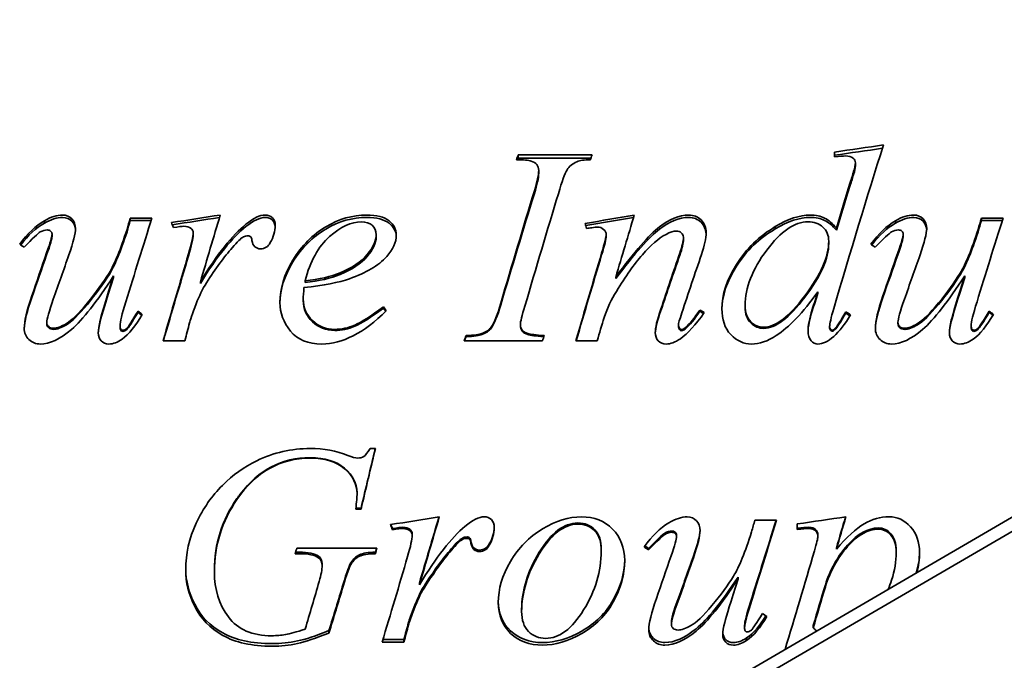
# Model space of a CAD drawing. Header units: millimetres. Extents: x 377 to 883, y 158 to 732.
# Tile 4 of 7: x 458 to 585, y 451 to 534. Entities that reach past the tile are written whole.
import ezdxf

# ---------------------------------------------------------------- set-up
doc = ezdxf.new("R2010")
doc.units = ezdxf.units.MM
doc.header["$LTSCALE"] = 3
doc.layers.add('Krawędzie widoczne(ISO)', color=7, linetype='Continuous', lineweight=35, true_color=0x262659)

msp = doc.modelspace()

# ---------------------------------------------------------------- linework, layer by layer
at = {"layer": 'Krawędzie widoczne(ISO)'}
for p, q in [((696.75, 533.61), (469.56, 401.33)), ((469.56, 399.51), (696.75, 531.78)), ((563.23, 516.47), (563.23, 515.86)), ((522.26, 516.1), (531.82, 516.1)), ((522.26, 515.7), (522.26, 516.1)), ((522.26, 515.7), (531.69, 515.7)), ((565.91, 514.7), (565.91, 515.09)), ((524.92, 513.73), (524.92, 514.1)), ((460.93, 507.27), (460.93, 507.57)), ((472.06, 507.92), (474.85, 507.92)), ((472.06, 507.62), (472.06, 507.92)), ((472.06, 507.62), (474.76, 507.62)), ((571.1, 507.27), (571.1, 507.57)), ((582.23, 507.92), (585.03, 507.92)), ((582.23, 507.62), (582.23, 507.92)), ((582.23, 507.62), (584.93, 507.62)), ((471.63, 506.17), (471.63, 506.46)), ((480.19, 505.76), (480.19, 506.05)), ((555.55, 506.54), (555.55, 506.83)), ((563.46, 506.36), (563.46, 506.65)), ((581.8, 506.17), (581.8, 506.46)), ((461.93, 505.61), (461.93, 505.89)), ((503.88, 505.51), (503.88, 505.79)), ((533.66, 505.53), (533.66, 505.81)), ((543.65, 505.18), (543.65, 505.46)), ((562.46, 504.68), (562.46, 504.95)), ((572.1, 505.61), (572.1, 505.89)), ((469.89, 500.23), (469.89, 500.45)), ((481.13, 499.47), (481.13, 499.67)), ((494.67, 499.6), (494.67, 499.81)), ((534.9, 500.1), (534.9, 500.31)), ((580.06, 500.23), (580.06, 500.45)), ((561.05, 498.2), (561.05, 498.39)), ((494.44, 497.25), (494.44, 497.43)), ((473.06, 495.74), (473.06, 495.9)), ((504.82, 496.27), (504.82, 496.45)), ((545.77, 495.88), (545.77, 496.04)), ((551.65, 496.43), (551.65, 496.61)), ((564.66, 495.64), (564.66, 495.8)), ((583.23, 495.74), (583.23, 495.9)), ((461.25, 494.3), (461.25, 494.45)), ((470.73, 493.86), (470.73, 494.01)), ((522.55, 494), (522.55, 494.15)), ((543.01, 493.94), (543.01, 494.09)), ((543.89, 493.58), (543.89, 493.72)), ((562.58, 493.74), (562.58, 493.89)), ((563.27, 493.5), (563.27, 493.64)), ((571.42, 494.3), (571.42, 494.45)), ((580.9, 493.86), (580.9, 494.01)), ((479.12, 492.06), (476.31, 492.06)), ((525.43, 492.06), (515.26, 492.06)), ((515.52, 492.6), (515.52, 492.73)), ((517.56, 492.86), (517.56, 493)), ((532.49, 492.06), (529.74, 492.06)), ((503.1, 478.12), (503.78, 478.12)), ((501.41, 472.4), (501.41, 472.3)), ((501.92, 470.4), (501.26, 470.4)), ((501.92, 470.4), (501.92, 470.27)), ((501.92, 470.27), (501.24, 470.27)), ((505.98, 467.76), (505.98, 467.6)), ((552.9, 468.85), (555.7, 468.85)), ((558.39, 468.35), (558.39, 467.64)), ((508.27, 467.64), (508.27, 467.48)), ((508.54, 467.08), (508.54, 466.92)), ((542.77, 466.92), (542.77, 466.75)), ((561.05, 466.9), (561.05, 466.73)), ((493.6, 465.21), (503.98, 465.21)), ((516.15, 466.07), (516.15, 465.89)), ((518.52, 465.79), (518.52, 465.61)), ((563.46, 465.28), (563.46, 465.09)), ((493.91, 464.51), (493.4, 464.51)), ((493.91, 464.7), (493.46, 464.7)), ((496.42, 464.19), (496.42, 463.98)), ((503.8, 464.7), (503.8, 464.51)), ((513.6, 465.12), (513.6, 464.93)), ((533.02, 465.04), (533.02, 464.85)), ((539.15, 465.18), (539.15, 464.99)), ((571.2, 464.88), (571.2, 464.69)), ((496.89, 463.2), (496.89, 462.99)), ((482.94, 462.37), (482.94, 462.15)), ((550.73, 461.49), (550.73, 461.25)), ((509.48, 460.72), (509.48, 460.48)), ((508.94, 457.97), (508.94, 457.7)), ((522.71, 457.31), (522.71, 457.03)), ((508.07, 455.59), (508.07, 455.29)), ((542.09, 455.67), (542.09, 455.37)), ((551.57, 455.25), (551.57, 454.94)), ((560.46, 455.23), (560.46, 454.92)), ((497.77, 454.56), (497.77, 454.24)), ((507.47, 453.08), (504.65, 453.08)), ((507.47, 453.41), (504.75, 453.41)), ((507.47, 453.41), (507.47, 453.08)), ((551.84, 453.6), (551.84, 453.28))]:
    msp.add_line(p, q, dxfattribs=at)
for points in [[(569.56, 517.41), (567.41, 510.66), (565.26, 503.53), (563.11, 496.23)], [(563.23, 516.47), (565.34, 516.79), (567.45, 517.1), (569.56, 517.41)], [(563.23, 516.07), (565.3, 516.37), (567.36, 516.67), (569.43, 516.97)], [(522.04, 515.48), (522.11, 515.69), (522.19, 515.89), (522.26, 516.1)], [(522.18, 515.48), (522.21, 515.55), (522.23, 515.63), (522.26, 515.7)], [(531.62, 515.48), (530.83, 515.49), (530.24, 515.41), (529.86, 515.22)], [(531.82, 516.1), (531.75, 515.89), (531.68, 515.69), (531.62, 515.48)], [(564.64, 515.97), (564.36, 515.97), (563.89, 515.93), (563.23, 515.86)], [(565.62, 515.69), (565.38, 515.88), (565.05, 515.97), (564.64, 515.97)], [(565.91, 515.09), (565.91, 515.33), (565.81, 515.53), (565.62, 515.69)], [(565.68, 513.95), (565.83, 514.41), (565.91, 514.79), (565.91, 515.09)], [(524.36, 511.46), (524.73, 512.63), (524.92, 513.51), (524.92, 514.1)], [(524.36, 511.11), (524.73, 512.27), (524.92, 513.14), (524.92, 513.73)], [(565.21, 512.43), (565.41, 513.07), (565.56, 513.57), (565.68, 513.95)], [(565.68, 513.58), (565.83, 514.03), (565.91, 514.4), (565.91, 514.7)], [(563.46, 506.65), (564.04, 508.6), (564.63, 510.53), (565.21, 512.43)], [(565.21, 512.08), (565.41, 512.7), (565.56, 513.2), (565.68, 513.58)], [(520.01, 496.91), (521.46, 501.86), (522.91, 506.73), (524.36, 511.46)], [(520.01, 496.73), (521.46, 501.63), (522.91, 506.44), (524.36, 511.11)], [(527.47, 511.09), (526.03, 506.37), (524.58, 501.5), (523.14, 496.55)], [(563.46, 506.36), (564.04, 508.29), (564.63, 510.2), (565.21, 512.08)], [(457.74, 504.55), (458.75, 505.93), (459.81, 506.93), (460.93, 507.57)], [(457.87, 504.46), (458.84, 505.74), (459.86, 506.67), (460.93, 507.27)], [(460.93, 507.57), (461.78, 508.08), (462.57, 508.33), (463.29, 508.33)], [(460.93, 507.27), (461.78, 507.77), (462.57, 508.02), (463.29, 508.02)], [(474.85, 507.92), (473.73, 504.38), (472.61, 500.77), (471.48, 497.11)], [(471.63, 506.46), (471.77, 506.95), (471.91, 507.44), (472.06, 507.92)], [(471.63, 506.17), (471.77, 506.65), (471.91, 507.14), (472.06, 507.62)], [(477.39, 507.36), (479.49, 507.68), (481.6, 508.01), (483.7, 508.33)], [(477.63, 506.71), (477.55, 506.93), (477.47, 507.14), (477.39, 507.36)], [(477.49, 507.08), (479.53, 507.39), (481.57, 507.7), (483.6, 508.01)], [(483.7, 508.33), (482.84, 505.49), (481.98, 502.6), (481.13, 499.67)], [(487.03, 507.14), (488.04, 507.94), (488.85, 508.33), (489.48, 508.33)], [(487.03, 506.85), (488.04, 507.63), (488.85, 508.02), (489.48, 508.02)], [(530.94, 507.24), (533.06, 507.6), (535.18, 507.97), (537.29, 508.33)], [(531.01, 506.96), (533.07, 507.31), (535.13, 507.66), (537.2, 508)], [(537.29, 508.33), (536.5, 505.69), (535.7, 503.02), (534.9, 500.31)], [(555.55, 506.83), (557.19, 507.83), (558.69, 508.33), (560.07, 508.33)], [(555.55, 506.54), (557.19, 507.53), (558.69, 508.02), (560.07, 508.02)], [(567.91, 504.55), (568.92, 505.93), (569.98, 506.93), (571.1, 507.57)], [(568.04, 504.46), (569.01, 505.74), (570.03, 506.67), (571.1, 507.27)], [(571.1, 507.57), (571.95, 508.08), (572.74, 508.33), (573.47, 508.33)], [(571.1, 507.27), (571.95, 507.77), (572.74, 508.02), (573.47, 508.02)], [(585.03, 507.92), (583.9, 504.38), (582.78, 500.77), (581.66, 497.11)], [(581.8, 506.46), (581.94, 506.95), (582.09, 507.44), (582.23, 507.92)], [(581.8, 506.17), (581.94, 506.65), (582.09, 507.14), (582.23, 507.62)], [(464.97, 506.58), (464.97, 505.94), (464.68, 504.81), (464.11, 503.17)], [(478.98, 506.87), (478.74, 506.87), (478.29, 506.82), (477.63, 506.71)], [(479.92, 506.6), (479.68, 506.78), (479.36, 506.87), (478.98, 506.87)], [(479.59, 503.31), (479.99, 504.6), (480.19, 505.51), (480.19, 506.05)], [(480.19, 506.05), (480.19, 506.27), (480.1, 506.45), (479.92, 506.6)], [(481.13, 499.67), (483.3, 503.27), (485.27, 505.74), (487.03, 507.14)], [(481.13, 499.47), (483.3, 503.02), (485.27, 505.46), (487.03, 506.85)], [(490.81, 506.99), (490.81, 506.22), (490.6, 505.48), (490.17, 504.77)], [(531.1, 506.6), (531.05, 506.81), (531, 507.03), (530.94, 507.24)], [(531.78, 506.69), (531.55, 506.66), (531.33, 506.63), (531.1, 506.6)], [(532.53, 506.77), (532.4, 506.77), (532.15, 506.75), (531.78, 506.69)], [(542.75, 506.26), (542.38, 506.26), (541.93, 506.12), (541.4, 505.83)], [(546.59, 506.03), (546.59, 505.32), (546.39, 504.39), (545.99, 503.21)], [(575.14, 506.58), (575.14, 505.94), (574.85, 504.81), (574.28, 503.17)], [(461.23, 503.43), (461.69, 504.75), (461.93, 505.56), (461.93, 505.89)], [(461.23, 503.18), (461.69, 504.48), (461.93, 505.29), (461.93, 505.61)], [(479.59, 503.06), (479.99, 504.34), (480.19, 505.24), (480.19, 505.76)], [(486.7, 505.5), (486.37, 505.33), (485.89, 504.86), (485.25, 504.1)], [(487.29, 505.64), (487.08, 505.64), (486.88, 505.59), (486.7, 505.5)], [(487.64, 505.5), (487.55, 505.59), (487.43, 505.64), (487.29, 505.64)], [(487.8, 505.05), (487.78, 505.27), (487.72, 505.42), (487.64, 505.5)], [(490.17, 504.77), (489.89, 504.23), (489.47, 503.96), (488.91, 503.96)], [(506.49, 505.77), (506.49, 504.79), (506.08, 503.85), (505.25, 502.96)], [(533.07, 503.41), (533.46, 504.74), (533.66, 505.54), (533.66, 505.81)], [(533.07, 503.16), (533.46, 504.47), (533.66, 505.26), (533.66, 505.53)], [(543.18, 503.39), (543.49, 504.29), (543.65, 504.97), (543.65, 505.46)], [(543.18, 503.14), (543.49, 504.02), (543.65, 504.7), (543.65, 505.18)], [(571.4, 503.43), (571.87, 504.75), (572.1, 505.56), (572.1, 505.89)], [(571.4, 503.18), (571.87, 504.48), (572.1, 505.29), (572.1, 505.61)], [(458.31, 504.16), (458.12, 504.29), (457.93, 504.42), (457.74, 504.55)], [(485.25, 504.1), (484.23, 502.94), (483.12, 501.43), (481.92, 499.55)], [(568.48, 504.16), (568.29, 504.29), (568.1, 504.42), (567.91, 504.55)], [(459.31, 497.87), (459.95, 499.74), (460.59, 501.59), (461.23, 503.43)], [(459.31, 497.68), (459.95, 499.53), (460.59, 501.36), (461.23, 503.18)], [(464.11, 503.17), (463.44, 501.27), (462.76, 499.36), (462.09, 497.43)], [(476.31, 492.06), (477.4, 495.85), (478.5, 499.61), (479.59, 503.31)], [(476.34, 492.06), (477.43, 495.77), (478.51, 499.45), (479.59, 503.06)], [(505.25, 502.96), (504.16, 501.78), (502.56, 500.83), (500.45, 500.09)], [(529.74, 492.06), (530.85, 495.89), (531.96, 499.68), (533.07, 503.41)], [(529.77, 492.06), (530.87, 495.8), (531.97, 499.51), (533.07, 503.16)], [(540.73, 496.14), (541.54, 498.58), (542.36, 501), (543.18, 503.39)], [(540.73, 495.98), (541.54, 498.38), (542.36, 500.77), (543.18, 503.14)], [(545.99, 503.21), (545.14, 500.73), (544.29, 498.21), (543.44, 495.68)], [(569.48, 497.87), (570.12, 499.74), (570.76, 501.59), (571.4, 503.43)], [(569.48, 497.68), (570.12, 499.53), (570.76, 501.36), (571.4, 503.18)], [(574.28, 503.17), (573.61, 501.27), (572.94, 499.36), (572.26, 497.43)], [(468.16, 494.71), (468.36, 495.55), (468.94, 497.48), (469.89, 500.45)], [(468.16, 494.56), (468.36, 495.39), (468.94, 497.29), (469.89, 500.23)], [(500.45, 500.09), (499.04, 499.6), (497.08, 499.22), (494.54, 498.94)], [(494.67, 499.81), (496.53, 500.01), (498.05, 500.36), (499.22, 500.85)], [(494.67, 499.6), (496.53, 499.8), (498.05, 500.14), (499.22, 500.63)], [(578.33, 494.71), (578.53, 495.55), (579.11, 497.48), (580.06, 500.45)], [(578.33, 494.56), (578.53, 495.39), (579.11, 497.29), (580.06, 500.23)], [(481.92, 499.55), (481.4, 498.76), (480.96, 497.85), (480.59, 496.85)], [(494.54, 498.94), (494.48, 498.33), (494.44, 497.83), (494.44, 497.43)], [(534.97, 498.45), (534.34, 497.43), (533.81, 496.3), (533.39, 495.08)], [(561.05, 498.39), (559.09, 495.68), (557.3, 493.79), (555.68, 492.73)], [(560.33, 496.1), (560.57, 496.87), (560.81, 497.63), (561.05, 498.39)], [(458.33, 493.68), (458.33, 494.6), (458.66, 496), (459.31, 497.87)], [(458.33, 493.62), (458.35, 494.53), (458.68, 495.89), (459.31, 497.68)], [(462.09, 497.43), (461.53, 495.87), (461.25, 494.87), (461.25, 494.45)], [(471.48, 497.11), (470.98, 495.48), (470.73, 494.44), (470.73, 494.01)], [(560.33, 495.94), (560.57, 496.69), (560.81, 497.45), (561.05, 498.2)], [(568.5, 493.68), (568.5, 494.6), (568.83, 496), (569.48, 497.87)], [(568.5, 493.62), (568.52, 494.53), (568.85, 495.89), (569.48, 497.68)], [(572.26, 497.43), (571.7, 495.87), (571.42, 494.87), (571.42, 494.45)], [(581.66, 497.11), (581.15, 495.48), (580.9, 494.44), (580.9, 494.01)], [(473.06, 495.9), (473.24, 495.76), (473.43, 495.62), (473.61, 495.48)], [(480.59, 496.85), (480.08, 495.48), (479.78, 494.65), (479.72, 494.37)], [(505.19, 495.92), (502.27, 493.08), (499.49, 491.64), (496.85, 491.64)], [(504.82, 496.45), (504.94, 496.27), (505.06, 496.1), (505.19, 495.92)], [(504.82, 496.27), (504.92, 496.14), (505.02, 496), (505.12, 495.86)], [(518.77, 493.84), (519.18, 494.42), (519.59, 495.45), (520.01, 496.91)], [(518.77, 493.7), (519.18, 494.28), (519.59, 495.29), (520.01, 496.73)], [(523.14, 496.55), (522.74, 495.3), (522.55, 494.5), (522.55, 494.15)], [(540.01, 493.14), (540.01, 493.73), (540.25, 494.74), (540.73, 496.14)], [(540.01, 493.07), (540.03, 493.66), (540.27, 494.63), (540.73, 495.98)], [(543.89, 493.72), (544.46, 494.22), (545.09, 495), (545.77, 496.04)], [(543.89, 493.58), (544.46, 494.08), (545.09, 494.84), (545.77, 495.88)], [(545.77, 496.04), (545.96, 495.93), (546.15, 495.82), (546.34, 495.7)], [(545.77, 495.88), (545.93, 495.78), (546.1, 495.68), (546.26, 495.59)], [(559.78, 493.32), (559.78, 494.01), (559.97, 494.94), (560.33, 496.1)], [(559.78, 493.25), (559.79, 493.93), (559.98, 494.82), (560.33, 495.94)], [(563.11, 496.23), (562.76, 495.03), (562.58, 494.25), (562.58, 493.89)], [(563.27, 493.64), (563.55, 493.91), (564.01, 494.63), (564.66, 495.8)], [(564.66, 495.8), (564.87, 495.68), (565.09, 495.55), (565.3, 495.42)], [(583.23, 495.9), (583.41, 495.76), (583.6, 495.62), (583.78, 495.48)], [(467.91, 493.08), (467.91, 493.49), (467.99, 494.04), (468.16, 494.71)], [(467.91, 493.02), (467.92, 493.42), (468, 493.94), (468.16, 494.56)], [(473.61, 495.48), (472.76, 494), (471.89, 492.93), (470.99, 492.27)], [(473.06, 495.74), (473.22, 495.61), (473.38, 495.49), (473.54, 495.37)], [(533.39, 495.08), (533.09, 494.07), (532.79, 493.07), (532.49, 492.06)], [(543.44, 495.68), (543.16, 494.81), (543.01, 494.28), (543.01, 494.09)], [(546.34, 495.7), (545.25, 494.12), (544.22, 492.99), (543.26, 492.33)], [(563.27, 493.5), (563.55, 493.77), (564.01, 494.48), (564.66, 495.64)], [(564.66, 495.64), (564.85, 495.53), (565.04, 495.41), (565.22, 495.3)], [(578.08, 493.08), (578.08, 493.49), (578.16, 494.04), (578.33, 494.71)], [(578.08, 493.02), (578.09, 493.42), (578.17, 493.94), (578.33, 494.56)], [(583.78, 495.48), (582.94, 494), (582.06, 492.93), (581.17, 492.27)], [(583.23, 495.74), (583.39, 495.61), (583.55, 495.49), (583.72, 495.37)], [(479.72, 494.37), (479.52, 493.6), (479.32, 492.83), (479.12, 492.06)], [(517.56, 493), (518.11, 493.2), (518.51, 493.48), (518.77, 493.84)], [(517.56, 492.86), (518.11, 493.06), (518.51, 493.34), (518.77, 493.7)], [(543.42, 493.5), (543.54, 493.5), (543.7, 493.58), (543.89, 493.72)], [(543.42, 493.36), (543.54, 493.36), (543.7, 493.44), (543.89, 493.58)], [(562.89, 493.44), (562.99, 493.44), (563.12, 493.51), (563.27, 493.64)], [(562.89, 493.3), (562.99, 493.3), (563.12, 493.37), (563.27, 493.5)], [(470.99, 492.27), (470.41, 491.85), (469.84, 491.64), (469.28, 491.64)], [(515.26, 492.06), (515.34, 492.29), (515.43, 492.51), (515.52, 492.73)], [(515.3, 492.06), (515.38, 492.24), (515.45, 492.42), (515.52, 492.6)], [(515.52, 492.73), (516.56, 492.76), (517.24, 492.85), (517.56, 493)], [(515.52, 492.6), (516.56, 492.63), (517.24, 492.72), (517.56, 492.86)], [(525.63, 492.73), (525.56, 492.51), (525.49, 492.29), (525.43, 492.06)], [(543.26, 492.33), (542.58, 491.87), (541.97, 491.64), (541.44, 491.64)], [(555.68, 492.73), (554.56, 492), (553.49, 491.64), (552.47, 491.64)], [(581.17, 492.27), (580.58, 491.85), (580.01, 491.64), (579.45, 491.64)], [(488.42, 476.53), (490.62, 477.59), (492.93, 478.12), (495.34, 478.12)], [(495.34, 478.12), (497.12, 478.12), (498.75, 477.82), (500.2, 477.22)], [(503.77, 478.12), (503.15, 475.54), (502.53, 472.96), (501.92, 470.4)], [(503.78, 478.12), (503.16, 475.5), (502.54, 472.87), (501.92, 470.27)], [(495.34, 476.88), (491.47, 476.88), (488.31, 475.08), (485.86, 471.52)], [(500.2, 477.22), (500.79, 476.99), (501.22, 476.88), (501.49, 476.88)], [(485.86, 471.64), (483.92, 468.86), (482.94, 465.76), (482.94, 462.37)], [(501.24, 470.27), (501.35, 471.19), (501.41, 471.86), (501.41, 472.3)], [(485.86, 471.52), (483.92, 468.71), (482.94, 465.57), (482.94, 462.15)], [(505.74, 468.27), (507.84, 468.6), (509.94, 468.94), (512.05, 469.28)], [(512.05, 469.28), (511.19, 466.32), (510.33, 463.38), (509.48, 460.48)], [(512.01, 469.27), (511.16, 466.39), (510.32, 463.54), (509.48, 460.72)], [(515.38, 468.04), (516.39, 468.86), (517.2, 469.28), (517.83, 469.28)], [(541.77, 468.49), (542.62, 469.01), (543.41, 469.28), (544.14, 469.28)], [(558.39, 468.35), (560.49, 468.66), (562.59, 468.97), (564.68, 469.28)], [(564.68, 469.28), (564.27, 467.87), (563.87, 466.48), (563.46, 465.09)], [(564.64, 469.27), (564.25, 467.93), (563.85, 466.6), (563.46, 465.28)], [(505.98, 467.6), (505.9, 467.82), (505.82, 468.04), (505.74, 468.27)], [(505.98, 467.76), (505.92, 467.93), (505.85, 468.1), (505.79, 468.27)], [(507.33, 467.92), (507.09, 467.92), (506.64, 467.87), (505.98, 467.76)], [(507.33, 467.76), (507.09, 467.76), (506.64, 467.71), (505.98, 467.6)], [(508.27, 467.64), (508.02, 467.83), (507.71, 467.92), (507.33, 467.92)], [(508.27, 467.48), (508.02, 467.67), (507.71, 467.76), (507.33, 467.76)], [(509.48, 460.48), (511.65, 464.05), (513.62, 466.59), (515.38, 468.04)], [(519.16, 467.95), (519.14, 467.2), (518.93, 466.48), (518.52, 465.79)], [(519.16, 467.88), (519.16, 467.09), (518.95, 466.33), (518.52, 465.61)], [(538.58, 465.39), (539.59, 466.79), (540.65, 467.83), (541.77, 468.49)], [(555.65, 468.85), (554.54, 465.27), (553.43, 461.71), (552.33, 458.22)], [(555.7, 468.85), (554.57, 465.17), (553.45, 461.53), (552.33, 457.95)], [(552.47, 467.34), (552.61, 467.84), (552.76, 468.35), (552.9, 468.85)], [(559.88, 467.92), (559.53, 467.92), (559.03, 467.88), (558.39, 467.8)], [(559.88, 467.76), (559.53, 467.76), (559.03, 467.72), (558.39, 467.64)], [(507.94, 464.13), (508.34, 465.43), (508.54, 466.37), (508.54, 466.92)], [(508.54, 467.08), (508.54, 467.31), (508.45, 467.49), (508.27, 467.64)], [(508.54, 466.92), (508.54, 467.14), (508.45, 467.33), (508.27, 467.48)], [(515.05, 466.53), (514.72, 466.35), (514.24, 465.88), (513.6, 465.12)], [(515.64, 466.67), (515.43, 466.67), (515.23, 466.62), (515.05, 466.53)], [(515.64, 466.49), (515.43, 466.49), (515.23, 466.45), (515.05, 466.35)], [(515.99, 466.53), (515.9, 466.62), (515.78, 466.67), (515.64, 466.67)], [(515.99, 466.35), (515.9, 466.45), (515.78, 466.49), (515.64, 466.49)], [(516.15, 466.07), (516.13, 466.29), (516.07, 466.45), (515.99, 466.53)], [(542.07, 464.25), (542.54, 465.58), (542.77, 466.42), (542.77, 466.75)], [(545.81, 467.54), (545.79, 466.88), (545.5, 465.76), (544.95, 464.19)], [(545.81, 467.46), (545.81, 466.8), (545.52, 465.64), (544.95, 463.98)], [(560.62, 464.87), (560.9, 465.87), (561.05, 466.49), (561.05, 466.73)], [(493.4, 464.51), (493.47, 464.74), (493.54, 464.97), (493.6, 465.21)], [(503.93, 465.21), (503.89, 465.04), (503.84, 464.87), (503.8, 464.7)], [(503.98, 465.21), (503.92, 464.97), (503.86, 464.74), (503.8, 464.51)], [(515.05, 466.35), (514.72, 466.18), (514.24, 465.7), (513.6, 464.93)], [(516.15, 465.89), (516.13, 466.12), (516.07, 466.27), (515.99, 466.35)], [(518.52, 465.79), (518.24, 465.25), (517.82, 464.98), (517.26, 464.98)], [(518.52, 465.61), (518.24, 465.06), (517.82, 464.79), (517.26, 464.79)], [(539.15, 464.99), (538.96, 465.12), (538.77, 465.25), (538.58, 465.39)], [(539.15, 465.18), (538.99, 465.29), (538.83, 465.4), (538.67, 465.51)], [(496.42, 464.19), (495.91, 464.53), (495.07, 464.7), (493.91, 464.7)], [(496.42, 463.98), (495.91, 464.33), (495.07, 464.51), (493.91, 464.51)], [(496.89, 463.2), (496.89, 463.63), (496.74, 463.96), (496.42, 464.19)], [(496.89, 462.99), (496.89, 463.42), (496.74, 463.76), (496.42, 463.98)], [(504.65, 453.08), (505.75, 456.69), (506.85, 460.38), (507.94, 464.13)], [(513.6, 465.12), (512.58, 463.95), (511.47, 462.45), (510.27, 460.6)], [(513.6, 464.93), (512.58, 463.75), (511.47, 462.22), (510.27, 460.36)], [(540.15, 458.7), (540.79, 460.53), (541.43, 462.38), (542.07, 464.25)], [(544.95, 464.19), (544.28, 462.29), (543.6, 460.4), (542.93, 458.54)], [(544.95, 463.98), (544.28, 462.06), (543.6, 460.16), (542.93, 458.27)], [(556.81, 452.13), (558.08, 456.28), (559.35, 460.54), (560.62, 464.87)], [(574.22, 464.76), (574.21, 463.84), (574.07, 462.93), (573.79, 462.02)], [(574.22, 464.67), (574.22, 463.8), (574.11, 462.93), (573.87, 462.06)], [(496.51, 460.92), (496.76, 461.78), (496.89, 462.47), (496.89, 462.99)], [(500.61, 463.34), (500.41, 463.02), (500.07, 462.09), (499.61, 460.55)], [(500.61, 463.13), (500.41, 462.81), (500.07, 461.86), (499.61, 460.3)], [(494.69, 454.73), (495.29, 456.77), (495.9, 458.83), (496.51, 460.92)], [(499.61, 460.55), (499, 458.53), (498.38, 456.53), (497.77, 454.56)], [(499.61, 460.3), (499, 458.26), (498.38, 456.24), (497.77, 454.24)], [(510.27, 460.6), (509.75, 459.82), (509.31, 458.94), (508.94, 457.97)], [(510.27, 460.36), (509.75, 459.57), (509.31, 458.68), (508.94, 457.7)], [(549, 455.62), (549.2, 456.43), (549.78, 458.29), (550.73, 461.25)], [(562.03, 460.47), (561.5, 458.71), (560.98, 456.96), (560.46, 455.23)], [(562.03, 460.22), (561.5, 458.44), (560.98, 456.67), (560.46, 454.92)], [(508.94, 457.97), (508.43, 456.65), (508.13, 455.86), (508.07, 455.59)], [(508.94, 457.7), (508.43, 456.36), (508.13, 455.57), (508.07, 455.29)], [(539.17, 454.63), (539.17, 455.51), (539.5, 456.86), (540.15, 458.7)], [(542.93, 458.54), (542.37, 457.02), (542.09, 456.07), (542.09, 455.67)], [(542.93, 458.27), (542.37, 456.73), (542.09, 455.77), (542.09, 455.37)], [(552.33, 458.22), (551.82, 456.64), (551.57, 455.66), (551.57, 455.25)], [(552.33, 457.95), (551.82, 456.35), (551.57, 455.36), (551.57, 454.94)], [(554.33, 456.46), (553.52, 455.14), (552.69, 454.19), (551.84, 453.6)], [(554.45, 456.37), (553.61, 454.93), (552.73, 453.91), (551.84, 453.28)], [(553.9, 456.78), (554.08, 456.64), (554.27, 456.5), (554.45, 456.37)], [(508.07, 455.59), (507.87, 454.86), (507.67, 454.13), (507.47, 453.41)], [(508.07, 455.29), (507.87, 454.55), (507.67, 453.82), (507.47, 453.08)], [(548.75, 454.05), (548.75, 454.45), (548.83, 454.97), (549, 455.62)], [(560.46, 454.92), (560.59, 454.77), (560.74, 454.63), (560.89, 454.5)], [(551.84, 453.6), (551.25, 453.21), (550.68, 453.01), (550.12, 453.01)], [(551.84, 453.28), (551.25, 452.88), (550.68, 452.68), (550.12, 452.68)]]:
    msp.add_open_spline(points, degree=3, dxfattribs=at)
for points, knots in [([(524.92, 514.1), (524.92, 514.39), (524.83, 514.64), (524.67, 514.85), (524.51, 515.06), (524.26, 515.22), (523.94, 515.32), (523.61, 515.43), (522.98, 515.48), (522.04, 515.48)], [0, 0, 0, 0, 1, 1, 1, 2, 2, 2, 3, 3, 3, 3]), ([(529.86, 515.22), (529.3, 514.98), (528.88, 514.63), (528.59, 514.17), (528.31, 513.71), (527.93, 512.69), (527.47, 511.09)], [0, 0, 0, 0, 1, 1, 1, 2, 2, 2, 2]), ([(463.29, 508.33), (463.78, 508.33), (464.19, 508.16), (464.5, 507.83), (464.81, 507.5), (464.97, 507.08), (464.97, 506.58)], [0, 0, 0, 0, 1, 1, 1, 2, 2, 2, 2]), ([(463.29, 508.02), (463.78, 508.02), (464.19, 507.86), (464.5, 507.53), (464.78, 507.24), (464.94, 506.87), (464.96, 506.43)], [0, 0, 0, 0, 1, 1, 1, 1.903001, 1.903001, 1.903001, 1.903001]), ([(489.48, 508.33), (489.89, 508.33), (490.21, 508.22), (490.45, 507.99), (490.69, 507.76), (490.81, 507.43), (490.81, 506.99)], [0, 0, 0, 0, 1, 1, 1, 2, 2, 2, 2]), ([(489.48, 508.02), (489.89, 508.02), (490.21, 507.91), (490.45, 507.68), (490.66, 507.48), (490.78, 507.19), (490.8, 506.82)], [0, 0, 0, 0, 1, 1, 1, 1.90236, 1.90236, 1.90236, 1.90236]), ([(491.42, 497.01), (491.42, 498.82), (491.98, 500.65), (493.11, 502.51), (494.24, 504.37), (495.66, 505.79), (497.37, 506.81), (499.08, 507.83), (500.84, 508.33), (502.65, 508.33)], [0, 0, 0, 0, 1, 1, 1, 2, 2, 2, 3, 3, 3, 3]), ([(491.42, 496.93), (491.44, 498.68), (492.01, 500.47), (493.11, 502.27), (494.24, 504.1), (495.66, 505.51), (497.37, 506.52), (499.08, 507.52), (500.84, 508.02), (502.65, 508.02)], [0.018176, 0.018176, 0.018176, 0.018176, 1, 1, 1, 2, 2, 2, 3, 3, 3, 3]), ([(501.96, 507.45), (500.67, 507.45), (499.3, 506.82), (497.85, 505.54), (496.41, 504.26), (495.35, 502.36), (494.67, 499.81)], [0, 0, 0, 0, 1, 1, 1, 2, 2, 2, 2]), ([(503.88, 505.79), (503.88, 506.29), (503.71, 506.69), (503.38, 507), (503.04, 507.3), (502.57, 507.45), (501.96, 507.45)], [0, 0, 0, 0, 1, 1, 1, 2, 2, 2, 2]), ([(502.65, 508.33), (503.96, 508.33), (504.93, 508.08), (505.55, 507.57), (506.18, 507.06), (506.49, 506.47), (506.49, 505.77)], [0, 0, 0, 0, 1, 1, 1, 2, 2, 2, 2]), ([(502.65, 508.02), (503.96, 508.02), (504.93, 507.77), (505.55, 507.27), (506.14, 506.8), (506.45, 506.25), (506.49, 505.62)], [0, 0, 0, 0, 1, 1, 1, 1.939029, 1.939029, 1.939029, 1.939029]), ([(534.9, 500.31), (537.35, 503.62), (539.23, 505.76), (540.54, 506.79), (541.85, 507.82), (543.11, 508.33), (544.32, 508.33)], [0, 0, 0, 0, 1, 1, 1, 2, 2, 2, 2]), ([(534.9, 500.1), (537.35, 503.37), (539.23, 505.48), (540.54, 506.5), (541.85, 507.52), (543.11, 508.02), (544.32, 508.02)], [0, 0, 0, 0, 1, 1, 1, 2, 2, 2, 2]), ([(544.32, 508.33), (544.97, 508.33), (545.51, 508.12), (545.94, 507.69), (546.37, 507.26), (546.59, 506.71), (546.59, 506.03)], [0, 0, 0, 0, 1, 1, 1, 2, 2, 2, 2]), ([(544.32, 508.02), (544.97, 508.02), (545.51, 507.81), (545.94, 507.39), (546.34, 506.99), (546.56, 506.49), (546.58, 505.88)], [0, 0, 0, 0, 1, 1, 1, 1.933427, 1.933427, 1.933427, 1.933427]), ([(559.78, 507.45), (558.07, 507.45), (556.28, 506.24), (554.43, 503.78), (552.58, 501.31), (551.65, 498.91), (551.65, 496.61)], [0, 0, 0, 0, 1, 1, 1, 2, 2, 2, 2]), ([(562.46, 504.95), (562.46, 505.71), (562.21, 506.32), (561.7, 506.77), (561.2, 507.23), (560.56, 507.45), (559.78, 507.45)], [0, 0, 0, 0, 1, 1, 1, 2, 2, 2, 2]), ([(560.07, 508.33), (560.79, 508.33), (561.41, 508.2), (561.93, 507.94), (562.44, 507.68), (562.95, 507.25), (563.46, 506.65)], [0, 0, 0, 0, 1, 1, 1, 2, 2, 2, 2]), ([(560.07, 508.02), (560.79, 508.02), (561.41, 507.89), (561.93, 507.64), (562.44, 507.38), (562.95, 506.96), (563.46, 506.36)], [0, 0, 0, 0, 1, 1, 1, 2, 2, 2, 2]), ([(573.47, 508.33), (573.96, 508.33), (574.36, 508.16), (574.67, 507.83), (574.98, 507.5), (575.14, 507.08), (575.14, 506.58)], [0, 0, 0, 0, 1, 1, 1, 2, 2, 2, 2]), ([(573.47, 508.02), (573.96, 508.02), (574.36, 507.86), (574.67, 507.53), (574.95, 507.24), (575.11, 506.87), (575.14, 506.43)], [0, 0, 0, 0, 1, 1, 1, 1.903001, 1.903001, 1.903001, 1.903001]), ([(461.33, 506.4), (461.02, 506.4), (460.71, 506.31), (460.4, 506.14), (460.1, 505.96), (459.4, 505.3), (458.31, 504.16)], [0, 0, 0, 0, 1, 1, 1, 2, 2, 2, 2]), ([(461.93, 505.89), (461.93, 506.02), (461.86, 506.14), (461.74, 506.24), (461.62, 506.35), (461.48, 506.4), (461.33, 506.4)], [0, 0, 0, 0, 1, 1, 1, 2, 2, 2, 2]), ([(462.13, 493.68), (462.55, 493.68), (463.1, 493.88), (463.78, 494.28), (464.47, 494.68), (465.37, 495.57), (466.5, 496.95), (467.63, 498.33), (468.56, 499.62), (469.3, 500.81), (470.03, 502.01), (470.81, 503.9), (471.63, 506.46)], [0, 0, 0, 0, 1, 1, 1, 2, 2, 2, 3, 3, 3, 4, 4, 4, 4]), ([(462.13, 493.54), (462.55, 493.54), (463.1, 493.74), (463.78, 494.13), (464.47, 494.52), (465.37, 495.41), (466.5, 496.77), (467.63, 498.14), (468.56, 499.41), (469.3, 500.59), (470.03, 501.77), (470.81, 503.64), (471.63, 506.17)], [0, 0, 0, 0, 1, 1, 1, 2, 2, 2, 3, 3, 3, 4, 4, 4, 4]), ([(533.66, 505.81), (533.66, 506.06), (533.55, 506.28), (533.33, 506.48), (533.11, 506.67), (532.85, 506.77), (532.53, 506.77)], [0, 0, 0, 0, 1, 1, 1, 2, 2, 2, 2]), ([(543.65, 505.46), (543.65, 505.69), (543.56, 505.89), (543.38, 506.04), (543.2, 506.19), (542.99, 506.26), (542.75, 506.26)], [0, 0, 0, 0, 1, 1, 1, 2, 2, 2, 2]), ([(548.63, 496.21), (548.63, 498.02), (549.26, 499.94), (550.53, 501.95), (551.8, 503.97), (553.47, 505.59), (555.55, 506.83)], [0, 0, 0, 0, 1, 1, 1, 2, 2, 2, 2]), ([(548.63, 496.12), (548.65, 497.89), (549.28, 499.76), (550.53, 501.72), (551.8, 503.71), (553.47, 505.32), (555.55, 506.54)], [0.015793, 0.015793, 0.015793, 0.015793, 1, 1, 1, 2, 2, 2, 2]), ([(571.51, 506.4), (571.19, 506.4), (570.88, 506.31), (570.58, 506.14), (570.27, 505.96), (569.57, 505.3), (568.48, 504.16)], [0, 0, 0, 0, 1, 1, 1, 2, 2, 2, 2]), ([(572.1, 505.89), (572.1, 506.02), (572.04, 506.14), (571.91, 506.24), (571.79, 506.35), (571.66, 506.4), (571.51, 506.4)], [0, 0, 0, 0, 1, 1, 1, 2, 2, 2, 2]), ([(572.3, 493.68), (572.72, 493.68), (573.28, 493.88), (573.96, 494.28), (574.64, 494.68), (575.54, 495.57), (576.67, 496.95), (577.8, 498.33), (578.74, 499.62), (579.47, 500.81), (580.21, 502.01), (580.98, 503.9), (581.8, 506.46)], [0, 0, 0, 0, 1, 1, 1, 2, 2, 2, 3, 3, 3, 4, 4, 4, 4]), ([(572.3, 493.54), (572.72, 493.54), (573.28, 493.74), (573.96, 494.13), (574.64, 494.52), (575.54, 495.41), (576.67, 496.77), (577.8, 498.14), (578.74, 499.41), (579.47, 500.59), (580.21, 501.77), (580.98, 503.64), (581.8, 506.17)], [0, 0, 0, 0, 1, 1, 1, 2, 2, 2, 3, 3, 3, 4, 4, 4, 4]), ([(488.91, 503.96), (488.62, 503.96), (488.38, 504.05), (488.18, 504.23), (487.98, 504.41), (487.86, 504.68), (487.8, 505.05)], [0, 0, 0, 0, 1, 1, 1, 2, 2, 2, 2]), ([(499.22, 500.85), (500.77, 501.51), (501.94, 502.3), (502.71, 503.21), (503.49, 504.12), (503.88, 504.98), (503.88, 505.79)], [0, 0, 0, 0, 1, 1, 1, 2, 2, 2, 2]), ([(499.22, 500.63), (500.77, 501.28), (501.94, 502.06), (502.71, 502.96), (503.49, 503.86), (503.88, 504.71), (503.88, 505.51)], [0, 0, 0, 0, 1, 1, 1, 2, 2, 2, 2]), ([(541.4, 505.83), (540.42, 505.31), (539.4, 504.44), (538.34, 503.2), (537.27, 501.97), (536.15, 500.39), (534.97, 498.45)], [0, 0, 0, 0, 1, 1, 1, 2, 2, 2, 2]), ([(554.06, 493.8), (555.56, 493.8), (557.33, 495.18), (559.38, 497.89), (561.43, 500.61), (562.46, 502.96), (562.46, 504.95)], [0, 0, 0, 0, 1, 1, 1, 2, 2, 2, 2]), ([(554.06, 493.66), (555.56, 493.66), (557.33, 495.02), (559.38, 497.7), (561.43, 500.39), (562.46, 502.71), (562.46, 504.68)], [0, 0, 0, 0, 1, 1, 1, 2, 2, 2, 2]), ([(469.89, 500.45), (467.73, 497.12), (465.91, 494.79), (464.45, 493.53), (462.98, 492.27), (461.64, 491.64), (460.41, 491.64)], [0, 0, 0, 0, 1, 1, 1, 2, 2, 2, 2]), ([(580.06, 500.45), (577.9, 497.12), (576.08, 494.79), (574.62, 493.53), (573.16, 492.27), (571.81, 491.64), (570.59, 491.64)], [0, 0, 0, 0, 1, 1, 1, 2, 2, 2, 2]), ([(494.44, 497.43), (494.44, 496.36), (494.84, 495.44), (495.63, 494.68), (496.42, 493.92), (497.38, 493.54), (498.51, 493.54)], [0, 0, 0, 0, 1, 1, 1, 2, 2, 2, 2]), ([(494.44, 497.25), (494.44, 496.19), (494.84, 495.28), (495.63, 494.53), (496.42, 493.78), (497.38, 493.4), (498.51, 493.4)], [0, 0, 0, 0, 1, 1, 1, 2, 2, 2, 2]), ([(471.08, 493.42), (471.24, 493.42), (471.42, 493.51), (471.61, 493.68), (471.8, 493.86), (472.28, 494.6), (473.06, 495.9)], [0, 0, 0, 0, 1, 1, 1, 2, 2, 2, 2]), ([(496.85, 491.64), (495.06, 491.64), (493.7, 492.2), (492.79, 493.32), (491.88, 494.44), (491.42, 495.67), (491.42, 497.01)], [0, 0, 0, 0, 1, 1, 1, 2, 2, 2, 2]), ([(498.51, 493.54), (499.41, 493.54), (500.27, 493.72), (501.1, 494.08), (501.93, 494.43), (503.17, 495.23), (504.82, 496.45)], [0, 0, 0, 0, 1, 1, 1, 2, 2, 2, 2]), ([(498.51, 493.4), (499.41, 493.4), (500.27, 493.58), (501.1, 493.93), (501.93, 494.29), (503.17, 495.07), (504.82, 496.27)], [0, 0, 0, 0, 1, 1, 1, 2, 2, 2, 2]), ([(552.47, 491.64), (551.45, 491.64), (550.55, 492.05), (549.78, 492.87), (549.01, 493.7), (548.63, 494.81), (548.63, 496.21)], [0, 0, 0, 0, 1, 1, 1, 2, 2, 2, 2]), ([(551.65, 496.61), (551.65, 495.7), (551.89, 495), (552.37, 494.52), (552.84, 494.04), (553.41, 493.8), (554.06, 493.8)], [0, 0, 0, 0, 1, 1, 1, 2, 2, 2, 2]), ([(551.65, 496.43), (551.65, 495.53), (551.89, 494.84), (552.37, 494.37), (552.84, 493.9), (553.41, 493.66), (554.06, 493.66)], [0, 0, 0, 0, 1, 1, 1, 2, 2, 2, 2]), ([(581.25, 493.42), (581.41, 493.42), (581.59, 493.51), (581.78, 493.68), (581.97, 493.86), (582.45, 494.6), (583.23, 495.9)], [0, 0, 0, 0, 1, 1, 1, 2, 2, 2, 2]), ([(471.08, 493.28), (471.24, 493.28), (471.42, 493.37), (471.61, 493.54), (471.8, 493.72), (472.28, 494.45), (473.06, 495.74)], [0, 0, 0, 0, 1, 1, 1, 2, 2, 2, 2]), ([(565.3, 495.42), (564.57, 494.22), (563.85, 493.29), (563.11, 492.63), (562.38, 491.97), (561.69, 491.64), (561.07, 491.64)], [0, 0, 0, 0, 1, 1, 1, 2, 2, 2, 2]), ([(581.25, 493.28), (581.41, 493.28), (581.59, 493.37), (581.78, 493.54), (581.97, 493.72), (582.45, 494.45), (583.23, 495.74)], [0, 0, 0, 0, 1, 1, 1, 2, 2, 2, 2]), ([(460.41, 491.64), (459.83, 491.64), (459.34, 491.83), (458.93, 492.22), (458.53, 492.6), (458.33, 493.09), (458.33, 493.68)], [0, 0, 0, 0, 1, 1, 1, 2, 2, 2, 2]), ([(461.25, 494.45), (461.25, 494.21), (461.33, 494.02), (461.49, 493.89), (461.64, 493.75), (461.86, 493.68), (462.13, 493.68)], [0, 0, 0, 0, 1, 1, 1, 2, 2, 2, 2]), ([(461.25, 494.3), (461.25, 494.06), (461.33, 493.88), (461.49, 493.74), (461.64, 493.61), (461.86, 493.54), (462.13, 493.54)], [0, 0, 0, 0, 1, 1, 1, 2, 2, 2, 2]), ([(470.73, 494.01), (470.73, 493.8), (470.76, 493.66), (470.82, 493.56), (470.88, 493.47), (470.97, 493.42), (471.08, 493.42)], [0, 0, 0, 0, 1, 1, 1, 2, 2, 2, 2]), ([(470.73, 493.86), (470.73, 493.66), (470.76, 493.52), (470.82, 493.42), (470.88, 493.33), (470.97, 493.28), (471.08, 493.28)], [0, 0, 0, 0, 1, 1, 1, 2, 2, 2, 2]), ([(522.55, 494.15), (522.55, 493.88), (522.63, 493.65), (522.78, 493.45), (522.94, 493.26), (523.18, 493.1), (523.52, 493), (523.85, 492.89), (524.56, 492.8), (525.63, 492.73)], [0, 0, 0, 0, 1, 1, 1, 2, 2, 2, 3, 3, 3, 3]), ([(522.55, 494), (522.55, 493.74), (522.63, 493.51), (522.78, 493.31), (522.94, 493.12), (523.18, 492.97), (523.52, 492.86), (523.85, 492.76), (524.54, 492.67), (525.59, 492.61)], [0, 0, 0, 0, 1, 1, 1, 2, 2, 2, 2.987927, 2.987927, 2.987927, 2.987927]), ([(543.01, 494.09), (543.01, 493.93), (543.06, 493.79), (543.15, 493.67), (543.23, 493.56), (543.33, 493.5), (543.42, 493.5)], [0, 0, 0, 0, 1, 1, 1, 2, 2, 2, 2]), ([(543.01, 493.94), (543.01, 493.78), (543.06, 493.65), (543.15, 493.53), (543.23, 493.42), (543.33, 493.36), (543.42, 493.36)], [0, 0, 0, 0, 1, 1, 1, 2, 2, 2, 2]), ([(561.07, 491.64), (560.73, 491.64), (560.43, 491.78), (560.17, 492.07), (559.91, 492.36), (559.78, 492.78), (559.78, 493.32)], [0, 0, 0, 0, 1, 1, 1, 2, 2, 2, 2]), ([(562.58, 493.89), (562.58, 493.78), (562.61, 493.68), (562.68, 493.58), (562.75, 493.49), (562.82, 493.44), (562.89, 493.44)], [0, 0, 0, 0, 1, 1, 1, 2, 2, 2, 2]), ([(562.58, 493.74), (562.58, 493.64), (562.61, 493.54), (562.68, 493.44), (562.75, 493.35), (562.82, 493.3), (562.89, 493.3)], [0, 0, 0, 0, 1, 1, 1, 2, 2, 2, 2]), ([(570.59, 491.64), (570, 491.64), (569.51, 491.83), (569.11, 492.22), (568.7, 492.6), (568.5, 493.09), (568.5, 493.68)], [0, 0, 0, 0, 1, 1, 1, 2, 2, 2, 2]), ([(571.42, 494.45), (571.42, 494.21), (571.5, 494.02), (571.66, 493.89), (571.82, 493.75), (572.03, 493.68), (572.3, 493.68)], [0, 0, 0, 0, 1, 1, 1, 2, 2, 2, 2]), ([(571.42, 494.3), (571.42, 494.06), (571.5, 493.88), (571.66, 493.74), (571.82, 493.61), (572.03, 493.54), (572.3, 493.54)], [0, 0, 0, 0, 1, 1, 1, 2, 2, 2, 2]), ([(580.9, 494.01), (580.9, 493.8), (580.93, 493.66), (580.99, 493.56), (581.05, 493.47), (581.14, 493.42), (581.25, 493.42)], [0, 0, 0, 0, 1, 1, 1, 2, 2, 2, 2]), ([(580.9, 493.86), (580.9, 493.66), (580.93, 493.52), (580.99, 493.42), (581.05, 493.33), (581.14, 493.28), (581.25, 493.28)], [0, 0, 0, 0, 1, 1, 1, 2, 2, 2, 2]), ([(469.28, 491.64), (468.87, 491.64), (468.54, 491.77), (468.29, 492.04), (468.04, 492.31), (467.91, 492.66), (467.91, 493.08)], [0, 0, 0, 0, 1, 1, 1, 2, 2, 2, 2]), ([(541.44, 491.64), (541, 491.64), (540.66, 491.77), (540.4, 492.04), (540.14, 492.31), (540.01, 492.68), (540.01, 493.14)], [0, 0, 0, 0, 1, 1, 1, 2, 2, 2, 2]), ([(579.45, 491.64), (579.04, 491.64), (578.71, 491.77), (578.46, 492.04), (578.21, 492.31), (578.08, 492.66), (578.08, 493.08)], [0, 0, 0, 0, 1, 1, 1, 2, 2, 2, 2]), ([(501.49, 476.88), (501.79, 476.88), (502.05, 476.95), (502.27, 477.09), (502.48, 477.23), (502.76, 477.58), (503.1, 478.12)], [0, 0, 0, 0, 1, 1, 1, 2, 2, 2, 2]), ([(495.34, 476.93), (491.69, 476.93), (488.67, 475.35), (486.29, 472.22), (486.14, 472.03), (486, 471.84), (485.86, 471.64)], [0, 0, 0, 0, 0.943454, 0.943454, 0.943454, 1, 1, 1, 1]), ([(501.41, 472.4), (501.41, 473.59), (500.87, 474.65), (499.79, 475.56), (498.72, 476.47), (497.23, 476.93), (495.34, 476.93)], [0, 0, 0, 0, 1, 1, 1, 2, 2, 2, 2]), ([(501.41, 472.3), (501.41, 473.5), (500.87, 474.57), (499.79, 475.49), (498.72, 476.41), (497.23, 476.88), (495.34, 476.88)], [0, 0, 0, 0, 1, 1, 1, 2, 2, 2, 2]), ([(479.23, 462.39), (479.23, 464.5), (479.68, 466.52), (480.58, 468.45), (481.49, 470.37), (482.62, 472.01), (483.98, 473.35), (485.35, 474.7), (486.82, 475.76), (488.42, 476.53)], [0, 0, 0, 0, 1, 1, 1, 2, 2, 2, 3, 3, 3, 3]), ([(517.83, 469.28), (518.24, 469.28), (518.56, 469.16), (518.8, 468.92), (519.04, 468.69), (519.16, 468.34), (519.16, 467.88)], [0, 0, 0, 0, 1, 1, 1, 2, 2, 2, 2]), ([(519.69, 458.19), (519.69, 459.93), (520.21, 461.7), (521.25, 463.48), (522.29, 465.25), (523.68, 466.67), (525.42, 467.71), (527.15, 468.75), (528.83, 469.28), (530.45, 469.28)], [0, 0, 0, 0, 1, 1, 1, 2, 2, 2, 3, 3, 3, 3]), ([(530.45, 469.28), (532.09, 469.28), (533.43, 468.75), (534.48, 467.69), (535.52, 466.64), (536.05, 465.27), (536.05, 463.61)], [0, 0, 0, 0, 1, 1, 1, 2, 2, 2, 2]), ([(544.14, 469.28), (544.63, 469.28), (545.03, 469.1), (545.34, 468.76), (545.65, 468.42), (545.81, 467.98), (545.81, 467.46)], [0, 0, 0, 0, 1, 1, 1, 2, 2, 2, 2]), ([(563.46, 465.09), (564.79, 466.64), (565.98, 467.73), (567.03, 468.35), (568.08, 468.97), (569.16, 469.28), (570.26, 469.28)], [0, 0, 0, 0, 1, 1, 1, 2, 2, 2, 2]), ([(570.26, 469.28), (571.35, 469.28), (572.28, 468.85), (573.06, 467.99), (573.83, 467.14), (574.22, 466.03), (574.22, 464.67)], [0, 0, 0, 0, 1, 1, 1, 2, 2, 2, 2]), ([(530, 468.48), (528.19, 468.48), (526.52, 467.21), (525, 464.7), (523.47, 462.19), (522.71, 459.73), (522.71, 457.31)], [0, 0, 0, 0, 1, 1, 1, 2, 2, 2, 2]), ([(530, 468.33), (528.19, 468.33), (526.52, 467.04), (525, 464.51), (523.47, 461.97), (522.71, 459.47), (522.71, 457.03)], [0, 0, 0, 0, 1, 1, 1, 2, 2, 2, 2]), ([(533.02, 465.04), (533.02, 466.15), (532.75, 467), (532.19, 467.59), (531.63, 468.18), (530.9, 468.48), (530, 468.48)], [0, 0, 0, 0, 1, 1, 1, 2, 2, 2, 2]), ([(533.02, 464.85), (533.02, 465.97), (532.75, 466.83), (532.19, 467.43), (531.63, 468.03), (530.9, 468.33), (530, 468.33)], [0, 0, 0, 0, 1, 1, 1, 2, 2, 2, 2]), ([(561.05, 466.9), (561.05, 467.22), (560.95, 467.47), (560.76, 467.65), (560.57, 467.83), (560.28, 467.92), (559.88, 467.92)], [0, 0, 0, 0, 1, 1, 1, 2, 2, 2, 2]), ([(561.05, 466.73), (561.05, 467.06), (560.95, 467.31), (560.76, 467.49), (560.57, 467.67), (560.28, 467.76), (559.88, 467.76)], [0, 0, 0, 0, 1, 1, 1, 2, 2, 2, 2]), ([(568.91, 467.84), (567.56, 467.84), (566.23, 467.1), (564.91, 465.62), (563.59, 464.15), (562.63, 462.43), (562.03, 460.47)], [0, 0, 0, 0, 1, 1, 1, 2, 2, 2, 2]), ([(571.2, 464.88), (571.2, 465.83), (570.97, 466.56), (570.51, 467.07), (570.06, 467.58), (569.52, 467.84), (568.91, 467.84)], [0, 0, 0, 0, 1, 1, 1, 2, 2, 2, 2]), ([(542.18, 467.44), (541.86, 467.44), (541.55, 467.35), (541.25, 467.17), (540.94, 466.99), (540.24, 466.33), (539.15, 465.18)], [0, 0, 0, 0, 1, 1, 1, 2, 2, 2, 2]), ([(542.18, 467.28), (541.86, 467.28), (541.55, 467.19), (541.25, 467.01), (540.94, 466.82), (540.24, 466.15), (539.15, 464.99)], [0, 0, 0, 0, 1, 1, 1, 2, 2, 2, 2]), ([(542.77, 466.92), (542.77, 467.06), (542.71, 467.18), (542.58, 467.28), (542.46, 467.39), (542.33, 467.44), (542.18, 467.44)], [0, 0, 0, 0, 1, 1, 1, 2, 2, 2, 2]), ([(542.77, 466.75), (542.77, 466.89), (542.71, 467.01), (542.58, 467.12), (542.46, 467.22), (542.33, 467.28), (542.18, 467.28)], [0, 0, 0, 0, 1, 1, 1, 2, 2, 2, 2]), ([(542.97, 454.63), (543.39, 454.63), (543.95, 454.82), (544.63, 455.2), (545.31, 455.59), (546.21, 456.45), (547.34, 457.8), (548.47, 459.15), (549.41, 460.42), (550.14, 461.61), (550.88, 462.8), (551.65, 464.71), (552.47, 467.34)], [0, 0, 0, 0, 1, 1, 1, 2, 2, 2, 3, 3, 3, 4, 4, 4, 4]), ([(568.91, 467.68), (567.56, 467.68), (566.23, 466.93), (564.91, 465.44), (563.59, 463.95), (562.63, 462.2), (562.03, 460.22)], [0, 0, 0, 0, 1, 1, 1, 2, 2, 2, 2]), ([(571.2, 464.69), (571.2, 465.65), (570.97, 466.39), (570.51, 466.91), (570.06, 467.42), (569.52, 467.68), (568.91, 467.68)], [0, 0, 0, 0, 1, 1, 1, 2, 2, 2, 2]), ([(517.26, 464.98), (516.97, 464.98), (516.73, 465.07), (516.53, 465.25), (516.33, 465.42), (516.21, 465.7), (516.15, 466.07)], [0, 0, 0, 0, 1, 1, 1, 2, 2, 2, 2]), ([(517.26, 464.79), (516.97, 464.79), (516.73, 464.88), (516.53, 465.06), (516.33, 465.24), (516.21, 465.51), (516.15, 465.89)], [0, 0, 0, 0, 1, 1, 1, 2, 2, 2, 2]), ([(503.8, 464.7), (502.84, 464.69), (502.15, 464.58), (501.72, 464.37), (501.29, 464.17), (500.92, 463.82), (500.61, 463.34)], [0, 0, 0, 0, 1, 1, 1, 2, 2, 2, 2]), ([(503.8, 464.51), (502.84, 464.49), (502.15, 464.38), (501.72, 464.18), (501.29, 463.97), (500.92, 463.62), (500.61, 463.13)], [0, 0, 0, 0, 1, 1, 1, 2, 2, 2, 2]), ([(525.84, 453.55), (527.58, 453.55), (529.21, 454.76), (530.74, 457.23), (532.26, 459.7), (533.02, 462.24), (533.02, 464.85)], [0, 0, 0, 0, 1, 1, 1, 2, 2, 2, 2]), ([(570.16, 459.9), (570.31, 460.28), (570.46, 460.68), (570.6, 461.1), (571, 462.3), (571.2, 463.5), (571.2, 464.69)], [3.653147, 3.653147, 3.653147, 3.653147, 4, 4, 4, 5, 5, 5, 5]), ([(536.05, 463.7), (536.03, 461.95), (535.54, 460.23), (534.58, 458.55), (533.6, 456.83), (532.24, 455.48), (530.49, 454.49), (528.75, 453.5), (527.05, 453.01), (525.41, 453.01)], [0.02024, 0.02024, 0.02024, 0.02024, 1, 1, 1, 2, 2, 2, 3, 3, 3, 3]), ([(536.05, 463.61), (536.05, 461.79), (535.56, 460.02), (534.58, 458.28), (533.6, 456.54), (532.24, 455.18), (530.49, 454.18), (528.75, 453.17), (527.05, 452.68), (525.41, 452.68)], [0, 0, 0, 0, 1, 1, 1, 2, 2, 2, 3, 3, 3, 3]), ([(490.42, 452.88), (487.79, 452.88), (485.66, 453.33), (484.03, 454.26), (482.39, 455.19), (481.18, 456.42), (480.4, 457.96), (479.63, 459.48), (479.24, 460.99), (479.23, 462.51)], [0, 0, 0, 0, 1, 1, 1, 2, 2, 2, 2.979098, 2.979098, 2.979098, 2.979098]), ([(490.42, 452.54), (487.79, 452.54), (485.66, 453.01), (484.03, 453.94), (482.39, 454.88), (481.18, 456.12), (480.4, 457.69), (479.62, 459.25), (479.23, 460.82), (479.23, 462.39)], [0, 0, 0, 0, 1, 1, 1, 2, 2, 2, 3, 3, 3, 3]), ([(482.94, 462.15), (482.94, 459.88), (483.55, 457.94), (484.76, 456.32), (485.97, 454.69), (487.85, 453.89), (490.38, 453.89)], [0, 0, 0, 0, 1, 1, 1, 2, 2, 2, 2]), ([(550.73, 461.49), (548.57, 458.2), (546.75, 455.99), (545.29, 454.8), (543.83, 453.6), (542.48, 453.01), (541.26, 453.01)], [0, 0, 0, 0, 1, 1, 1, 2, 2, 2, 2]), ([(550.73, 461.25), (548.57, 457.93), (546.75, 455.7), (545.29, 454.49), (543.83, 453.28), (542.48, 452.68), (541.26, 452.68)], [0, 0, 0, 0, 1, 1, 1, 2, 2, 2, 2]), ([(525.41, 453.01), (523.72, 453.01), (522.34, 453.51), (521.28, 454.52), (520.25, 455.5), (519.72, 456.77), (519.69, 458.33)], [0, 0, 0, 0, 1, 1, 1, 1.973471, 1.973471, 1.973471, 1.973471]), ([(525.41, 452.68), (523.72, 452.68), (522.34, 453.18), (521.28, 454.2), (520.22, 455.23), (519.69, 456.55), (519.69, 458.19)], [0, 0, 0, 0, 1, 1, 1, 2, 2, 2, 2]), ([(522.71, 457.03), (522.71, 455.91), (523.01, 455.05), (523.6, 454.45), (524.19, 453.85), (524.94, 453.55), (525.84, 453.55)], [0, 0, 0, 0, 1, 1, 1, 2, 2, 2, 2]), ([(551.92, 454.38), (552.08, 454.38), (552.26, 454.46), (552.45, 454.63), (552.64, 454.8), (553.12, 455.51), (553.9, 456.78)], [0, 0, 0, 0, 1, 1, 1, 2, 2, 2, 2]), ([(542.09, 455.37), (542.09, 455.14), (542.17, 454.96), (542.33, 454.83), (542.49, 454.7), (542.7, 454.63), (542.97, 454.63)], [0, 0, 0, 0, 1, 1, 1, 2, 2, 2, 2]), ([(490.38, 453.89), (491, 453.89), (491.6, 453.95), (492.15, 454.05), (492.71, 454.15), (493.56, 454.38), (494.69, 454.73)], [0, 0, 0, 0, 1, 1, 1, 2, 2, 2, 2]), ([(497.77, 454.56), (496.08, 453.88), (494.72, 453.43), (493.69, 453.21), (492.65, 452.99), (491.56, 452.88), (490.42, 452.88)], [0, 0, 0, 0, 1, 1, 1, 2, 2, 2, 2]), ([(497.77, 454.24), (496.08, 453.56), (494.72, 453.1), (493.69, 452.88), (492.65, 452.65), (491.56, 452.54), (490.42, 452.54)], [0, 0, 0, 0, 1, 1, 1, 2, 2, 2, 2]), ([(541.26, 452.68), (540.67, 452.68), (540.18, 452.86), (539.78, 453.23), (539.37, 453.59), (539.17, 454.06), (539.17, 454.63)], [0, 0, 0, 0, 1, 1, 1, 2, 2, 2, 2]), ([(541.26, 453.01), (540.67, 453.01), (540.18, 453.19), (539.78, 453.55), (539.41, 453.89), (539.21, 454.3), (539.18, 454.81)], [0, 0, 0, 0, 1, 1, 1, 1.91867, 1.91867, 1.91867, 1.91867]), ([(550.12, 452.68), (549.71, 452.68), (549.38, 452.81), (549.13, 453.06), (548.88, 453.32), (548.75, 453.65), (548.75, 454.05)], [0, 0, 0, 0, 1, 1, 1, 2, 2, 2, 2]), ([(550.12, 453.01), (549.71, 453.01), (549.38, 453.14), (549.13, 453.39), (548.91, 453.62), (548.78, 453.9), (548.76, 454.23)], [0, 0, 0, 0, 1, 1, 1, 1.883768, 1.883768, 1.883768, 1.883768]), ([(551.57, 454.94), (551.57, 454.75), (551.6, 454.61), (551.66, 454.51), (551.72, 454.42), (551.81, 454.38), (551.92, 454.38)], [0, 0, 0, 0, 1, 1, 1, 2, 2, 2, 2])]:
    msp.add_open_spline(points, degree=3, knots=knots, dxfattribs=at)

doc.saveas('drawing.dxf')
